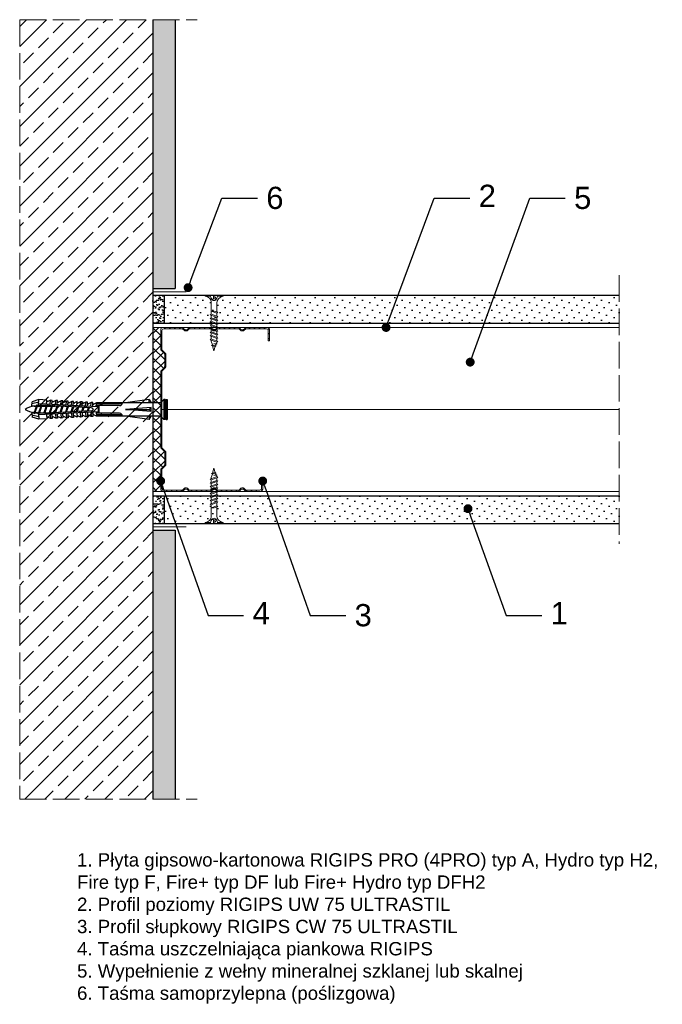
# Model space of a CAD drawing. Header units: millimetres. Extents: x 1525 to 2876, y 547 to 1600.
# Tile 4 of 5: x 2078 to 2368, y 1157 to 1600. Entities that reach past the tile are written whole.
import ezdxf
from ezdxf import colors
from ezdxf.entities.mleader import LeaderData, LeaderLine
from ezdxf.math import Vec2, Vec3

# ---------------------------------------------------------------- set-up
doc = ezdxf.new("R2010")
doc.units = ezdxf.units.MM
doc.linetypes.add('ACAD_ISO02W100', pattern=[15, 12, -3])
for name, color, linetype, lineweight in [('_ISOVER WELNA', 7, 'BATTING', 9), ('_RIGIPS AKCESORIA', 7, 'Continuous', 18), ('_RIGIPS G-K', 7, 'Continuous', 25), ('_RIGIPS PROFIL', 7, 'Continuous', 18), ('KRESKOWANIE', 7, 'Continuous', 9), ('OPISY', 7, 'Continuous', 9), ('PRZERYWANA', 7, 'ACAD_ISO02W100', 9)]:
    doc.layers.add(name, color=color, linetype=linetype, lineweight=lineweight)
doc.styles.get("Standard").update_dxf_attribs({"font": 'arial.ttf'})
doc.linetypes.add('BATTING', pattern='A,0.00254,-2.54,[134,ltypeshp.shx,S=2.54,R=0,X=-2.54,Y=0],-5.08,[134,ltypeshp.shx,S=2.54,R=180,X=2.54,Y=0],-2.54', length=10.16254)

# ---------------------------------------------------------------- blocks, each defined once
blk = doc.blocks.new('TN 25')
at = {"layer": '_RIGIPS AKCESORIA'}
for p, q in [((0, -0.84), (0, 7.16)), ((0, 7.16), (0.46, 7.16)), ((0.46, 4.78), (0, 4.78)), ((0.46, 7.16), (0.46, 4.78)), ((3.02, 4.46), (8.47, 4.46)), ((7.12, 4.46), (7.12, 3.18)), ((8.03, 2.01), (7.12, 4.46)), ((8.47, 4.46), (8.79, 5)), ((9.61, 1.51), (8.47, 4.46)), ((8.79, 5), (9.93, 2.01)), ((9, 4.46), (10.1, 4.46)), ((10.1, 4.46), (10.41, 5)), ((11.23, 1.51), (10.1, 4.46)), ((10.41, 5), (11.56, 2.01)), ((10.62, 4.46), (11.67, 4.46)), ((11.67, 4.46), (11.99, 5)), ((12.81, 1.51), (11.67, 4.46)), ((11.99, 5), (13.14, 2.01)), ((12.2, 4.46), (13.21, 4.46)), ((13.21, 4.46), (13.52, 5)), ((14.34, 1.51), (13.21, 4.46)), ((13.52, 5), (14.67, 2.01)), ((13.73, 4.46), (14.8, 4.46)), ((14.8, 4.46), (15.12, 5)), ((15.94, 1.51), (14.8, 4.46)), ((15.12, 5), (16.26, 2.01)), ((15.33, 4.46), (16.42, 4.46)), ((16.42, 4.46), (16.73, 5)), ((17.55, 1.51), (16.42, 4.46)), ((16.73, 5), (17.88, 2.01)), ((16.94, 4.46), (17.99, 4.46)), ((17.99, 4.46), (18.31, 5)), ((19.13, 1.51), (17.99, 4.46)), ((18.31, 5), (19.45, 2.01)), ((18.52, 4.46), (19.68, 4.46)), ((19.68, 4.46), (20, 5)), ((20.82, 1.51), (19.68, 4.46)), ((20, 5), (21.14, 2.01)), ((20.21, 4.46), (20.7, 4.46)), ((20.7, 4.46), (22.28, 3.98)), ((0, 3.5), (1.77, 3.5)), ((0, 2.83), (1.77, 2.83)), ((0.46, 1.64), (0, 1.64)), ((0.46, -0.84), (0.46, 1.64)), ((1.77, 3.5), (1.77, 4.2)), ((1.77, 2.83), (1.77, 2.18)), ((7.49, 2.01), (3.55, 2.01)), ((7.12, 3.18), (7.65, 1.53)), ((7.65, 1.53), (8.03, 2.01)), ((9.41, 2.01), (8.03, 2.01)), ((9.93, 2.01), (9.61, 1.51)), ((11.04, 2.01), (9.93, 2.01)), ((11.56, 2.01), (11.23, 1.51)), ((12.61, 2.01), (11.56, 2.01)), ((13.14, 2.01), (12.81, 1.51)), ((14.15, 2.01), (13.14, 2.01)), ((14.67, 2.01), (14.34, 1.51)), ((15.74, 2.01), (14.67, 2.01)), ((16.26, 2.01), (15.94, 1.51)), ((17.36, 2.01), (16.26, 2.01)), ((17.88, 2.01), (17.55, 1.51)), ((18.93, 2.01), (17.88, 2.01)), ((19.45, 2.01), (19.13, 1.51)), ((19.45, 2.01), (20.62, 2.01)), ((21.14, 2.01), (20.82, 1.51)), ((21.14, 2.01), (21.81, 2.12)), ((21.85, 1.83), (21.67, 3.28)), ((21.67, 3.28), (22.14, 2.4)), ((22.14, 2.4), (21.85, 1.83)), ((22.7, 2.36), (22.14, 2.4)), ((22.28, 3.98), (22.56, 4.37)), ((22.7, 2.36), (22.28, 3.98)), ((22.56, 4.37), (23.03, 2.71)), ((23.03, 2.71), (22.7, 2.36)), ((22.71, 3.85), (25, 3.24)), ((25, 3.24), (23.03, 2.71)), ((0, -0.84), (0.46, -0.84))]:
    blk.add_line(p, q, dxfattribs=at)
for centre, major_axis, ratio, start_param, end_param in [((3.09, 7.67), (0.17, 3.2), 0.826134, 1.773653, 3.180586), ((-0.04, 0.9), (0, 3.93), 0.848176, -0.720942, -0.151112), ((3.37, -1.57), (0.28, 3.57), 0.832181, 0.035984, 1.430787), ((-2.73, 15.91), (0, 14.76), 0.848176, 3.399396, 3.475072), ((0.59, 4.62), (0, 2.81), 0.848176, 3.475072, 3.862535), ((1.66, 3.18), (0, 0.895), 0.848176, -1.552777, -0.720942), ((1.66, 3.18), (0, 0.895), 0.848176, 3.862535, 4.730408)]:
    blk.add_ellipse(centre, major_axis=major_axis, ratio=ratio, start_param=start_param, end_param=end_param, dxfattribs=at)
blk = doc.blocks.new('CW 75 ULTRASTIL')
h = blk.add_hatch()
h.set_pattern_fill('ANSI31', color=256, scale=0.5, style=0)
h.paths.add_polyline_path([(106.07, 103.31, -0.414214), (106.87, 104.11), (115.19, 104.11, -0.198912), (115.55, 103.96), (116.25, 103.25, 0.198912), (116.61, 103.11), (117.19, 103.11, 0.198912), (117.55, 103.25), (118.25, 103.96, -0.198912), (118.61, 104.11), (127.89, 104.11, -0.198912), (128.25, 103.96), (128.95, 103.25, 0.198912), (129.31, 103.11), (129.89, 103.11, 0.198912), (130.25, 103.25), (130.95, 103.96, -0.198912), (131.31, 104.11), (140.59, 104.11, -0.198912), (140.95, 103.96), (141.65, 103.25, 0.198912), (142.01, 103.11), (142.59, 103.11, 0.198912), (142.95, 103.25), (143.65, 103.96, -0.198912), (144.01, 104.11), (153.17, 104.11, -0.414214), (153.97, 103.31), (153.97, 98.66), (154.52, 98.66), (154.52, 103.86, 0.414214), (153.72, 104.66), (144.01, 104.66, 0.198912), (143.65, 104.51), (142.95, 103.8, -0.198912), (142.59, 103.66), (142.01, 103.66, -0.198912), (141.65, 103.8), (140.95, 104.51, 0.198912), (140.59, 104.66), (131.31, 104.66, 0.198912), (130.95, 104.51), (130.25, 103.8, -0.198912), (129.89, 103.66), (129.31, 103.66, -0.198912), (128.95, 103.8), (128.25, 104.51, 0.198912), (127.89, 104.66), (118.61, 104.66, 0.198912), (118.25, 104.51), (117.55, 103.8, -0.198912), (117.19, 103.66), (116.61, 103.66, -0.198912), (116.25, 103.8), (115.55, 104.51, 0.198912), (115.19, 104.66), (106.32, 104.66, 0.414214), (105.52, 103.86), (105.52, 94.86, 0.198912), (105.67, 94.51), (107.17, 93, -0.198912), (107.32, 92.65), (107.32, 87.06, -0.198912), (107.17, 86.71), (105.67, 85.2, 0.198912), (105.52, 84.85), (105.52, 50.66, 0.198912), (105.67, 50.31), (107.17, 48.8, -0.198912), (107.32, 48.45), (107.32, 42.86, -0.198912), (107.17, 42.51), (105.67, 41, 0.198912), (105.52, 40.65), (105.52, 31.66, 0.414214), (106.32, 30.86), (115.19, 30.86, 0.198912), (115.55, 31), (116.25, 31.71, -0.198912), (116.61, 31.86), (117.19, 31.86, -0.198912), (117.55, 31.71), (118.25, 31, 0.198912), (118.61, 30.86), (127.89, 30.86, 0.198912), (128.25, 31), (128.95, 31.71, -0.198912), (129.31, 31.86), (129.89, 31.86, -0.198912), (130.25, 31.71), (130.95, 31, 0.198912), (131.31, 30.86), (140.59, 30.86, 0.198912), (140.95, 31), (141.65, 31.71, -0.198912), (142.01, 31.86), (142.59, 31.86, -0.198912), (142.95, 31.71), (143.65, 31, 0.198912), (144.01, 30.86), (150.72, 30.86, 0.414214), (151.52, 31.66), (151.52, 36.86), (150.97, 36.86), (150.97, 32.21, -0.414214), (150.17, 31.41), (144.01, 31.41, -0.198912), (143.65, 31.55), (142.95, 32.26, 0.198912), (142.59, 32.41), (142.01, 32.41, 0.198912), (141.65, 32.26), (140.95, 31.55, -0.198912), (140.59, 31.41), (131.31, 31.41, -0.198912), (130.95, 31.55), (130.25, 32.26, 0.198912), (129.89, 32.41), (129.31, 32.41, 0.198912), (128.95, 32.26), (128.25, 31.55, -0.198912), (127.89, 31.41), (118.61, 31.41, -0.198912), (118.25, 31.55), (117.55, 32.26, 0.198912), (117.19, 32.41), (116.61, 32.41, 0.198912), (116.25, 32.26), (115.55, 31.55, -0.198912), (115.19, 31.41), (106.87, 31.41, -0.414214), (106.07, 32.21), (106.07, 40.65, -0.198912), (106.22, 41), (107.72, 42.51, 0.198912), (107.87, 42.86), (107.87, 48.45, 0.198912), (107.72, 48.8), (106.22, 50.31, -0.198912), (106.07, 50.66), (106.07, 84.85, -0.198912), (106.22, 85.2), (107.72, 86.71, 0.198912), (107.87, 87.06), (107.87, 92.65, 0.198912), (107.72, 93), (106.22, 94.51, -0.198912), (106.07, 94.86)])
at = {"layer": '_RIGIPS PROFIL'}
for p, q in [((105.52, 103.86), (105.52, 94.86)), ((106.07, 103.31), (106.07, 94.86)), ((115.19, 104.66), (106.32, 104.66)), ((115.19, 104.11), (106.87, 104.11)), ((115.55, 104.51), (116.25, 103.8)), ((115.55, 103.96), (116.25, 103.25)), ((117.19, 103.66), (116.61, 103.66)), ((117.19, 103.11), (116.61, 103.11)), ((118.25, 104.51), (117.55, 103.8)), ((118.25, 103.96), (117.55, 103.25)), ((127.89, 104.66), (118.61, 104.66)), ((127.89, 104.11), (118.61, 104.11)), ((128.25, 104.51), (128.95, 103.8)), ((128.25, 103.96), (128.95, 103.25)), ((129.89, 103.66), (129.31, 103.66)), ((129.89, 103.11), (129.31, 103.11)), ((130.95, 104.51), (130.25, 103.8)), ((130.95, 103.96), (130.25, 103.25)), ((131.31, 104.66), (140.59, 104.66)), ((131.31, 104.11), (140.59, 104.11)), ((140.95, 104.51), (141.65, 103.8)), ((140.95, 103.96), (141.65, 103.25)), ((142.59, 103.66), (142.01, 103.66)), ((142.59, 103.11), (142.01, 103.11)), ((143.65, 104.51), (142.95, 103.8)), ((143.65, 103.96), (142.95, 103.25)), ((153.72, 104.66), (144.01, 104.66)), ((153.17, 104.11), (144.01, 104.11)), ((153.97, 98.66), (153.97, 103.31)), ((154.52, 98.66), (154.52, 103.86)), ((153.97, 98.66), (154.52, 98.66)), ((107.17, 93), (105.67, 94.51)), ((107.72, 93), (106.22, 94.51)), ((107.32, 92.65), (107.32, 87.06)), ((107.87, 92.65), (107.87, 87.06)), ((105.52, 84.85), (105.52, 50.66)), ((107.17, 86.71), (105.67, 85.2)), ((106.07, 84.85), (106.07, 50.66)), ((107.72, 86.71), (106.22, 85.2)), ((107.17, 48.8), (105.67, 50.31)), ((107.72, 48.8), (106.22, 50.31)), ((107.32, 42.86), (107.32, 48.45)), ((107.87, 42.86), (107.87, 48.45)), ((105.52, 31.66), (105.52, 40.65)), ((107.17, 42.51), (105.67, 41)), ((106.07, 32.21), (106.07, 40.65)), ((107.72, 42.51), (106.22, 41)), ((150.97, 36.86), (150.97, 32.21)), ((150.97, 36.86), (151.52, 36.86)), ((151.52, 36.86), (151.52, 31.66)), ((115.19, 31.41), (106.87, 31.41)), ((115.55, 31.55), (116.25, 32.26)), ((115.55, 31), (116.25, 31.71)), ((117.19, 32.41), (116.61, 32.41)), ((117.19, 31.86), (116.61, 31.86)), ((118.25, 31.55), (117.55, 32.26)), ((118.25, 31), (117.55, 31.71)), ((127.89, 31.41), (118.61, 31.41)), ((128.25, 31.55), (128.95, 32.26)), ((128.25, 31), (128.95, 31.71)), ((129.89, 32.41), (129.31, 32.41)), ((129.89, 31.86), (129.31, 31.86)), ((130.95, 31.55), (130.25, 32.26)), ((130.95, 31), (130.25, 31.71)), ((131.31, 31.41), (140.59, 31.41)), ((140.95, 31.55), (141.65, 32.26)), ((140.95, 31), (141.65, 31.71)), ((142.59, 32.41), (142.01, 32.41)), ((142.59, 31.86), (142.01, 31.86)), ((143.65, 31.55), (142.95, 32.26)), ((143.65, 31), (142.95, 31.71)), ((150.17, 31.41), (144.01, 31.41)), ((115.19, 30.86), (106.32, 30.86)), ((127.89, 30.86), (118.61, 30.86)), ((131.31, 30.86), (140.59, 30.86)), ((150.72, 30.86), (144.01, 30.86))]:
    blk.add_line(p, q, dxfattribs=at)
for centre, radius, start, end in [((106.32, 103.86), 0.8, 90, 180), ((106.87, 103.31), 0.8, 90, 180), ((115.19, 104.16), 0.5, 45, 90), ((115.19, 103.61), 0.5, 45, 90), ((116.61, 104.16), 0.5, 225, 270), ((116.61, 103.61), 0.5, 225, 270), ((117.19, 104.16), 0.5, 270, 315), ((117.19, 103.61), 0.5, 270, 315), ((118.61, 104.16), 0.5, 90, 135), ((118.61, 103.61), 0.5, 90, 135), ((127.89, 104.16), 0.5, 45, 90), ((127.89, 103.61), 0.5, 45, 90), ((129.31, 104.16), 0.5, 225, 270), ((129.31, 103.61), 0.5, 225, 270), ((129.89, 104.16), 0.5, 270, 315), ((129.89, 103.61), 0.5, 270, 315), ((131.31, 104.16), 0.5, 90, 135), ((131.31, 103.61), 0.5, 90, 135), ((140.59, 104.16), 0.5, 45, 90), ((140.59, 103.61), 0.5, 45, 90), ((142.01, 104.16), 0.5, 225, 270), ((142.01, 103.61), 0.5, 225, 270), ((142.59, 104.16), 0.5, 270, 315), ((142.59, 103.61), 0.5, 270, 315), ((144.01, 104.16), 0.5, 90, 135), ((144.01, 103.61), 0.5, 90, 135), ((153.17, 103.31), 0.8, 0, 90), ((153.72, 103.86), 0.8, 0, 90), ((106.02, 94.86), 0.5, 180, 225), ((106.57, 94.86), 0.5, 180, 225), ((106.82, 92.65), 0.5, 0, 45), ((107.37, 92.65), 0.5, 0, 45), ((106.02, 84.85), 0.5, 135, 180), ((106.57, 84.85), 0.5, 135, 180), ((106.82, 87.06), 0.5, 315, 0), ((107.37, 87.06), 0.5, 315, 0), ((106.02, 50.66), 0.5, 180, 225), ((106.57, 50.66), 0.5, 180, 225), ((106.82, 48.45), 0.5, 0, 45), ((107.37, 48.45), 0.5, 0, 45), ((106.02, 40.65), 0.5, 135, 180), ((106.57, 40.65), 0.5, 135, 180), ((106.82, 42.86), 0.5, 315, 0), ((107.37, 42.86), 0.5, 315, 0), ((106.32, 31.66), 0.8, 180, 270), ((106.87, 32.21), 0.8, 180, 270), ((115.19, 31.91), 0.5, 270, 315), ((116.61, 31.91), 0.5, 90, 135), ((116.61, 31.36), 0.5, 90, 135), ((117.19, 31.91), 0.5, 45, 90), ((117.19, 31.36), 0.5, 45, 90), ((118.61, 31.91), 0.5, 225, 270), ((127.89, 31.91), 0.5, 270, 315), ((129.31, 31.91), 0.5, 90, 135), ((129.31, 31.36), 0.5, 90, 135), ((129.89, 31.91), 0.5, 45, 90), ((129.89, 31.36), 0.5, 45, 90), ((131.31, 31.91), 0.5, 225, 270), ((140.59, 31.91), 0.5, 270, 315), ((142.01, 31.91), 0.5, 90, 135), ((142.01, 31.36), 0.5, 90, 135), ((142.59, 31.91), 0.5, 45, 90), ((142.59, 31.36), 0.5, 45, 90), ((144.01, 31.91), 0.5, 225, 270), ((150.17, 32.21), 0.8, 270, 0), ((150.72, 31.66), 0.8, 270, 0), ((115.19, 31.36), 0.5, 270, 315), ((118.61, 31.36), 0.5, 225, 270), ((127.89, 31.36), 0.5, 270, 315), ((131.31, 31.36), 0.5, 225, 270), ((140.59, 31.36), 0.5, 270, 315), ((144.01, 31.36), 0.5, 225, 270)]:
    blk.add_arc(centre, radius, start, end, dxfattribs=at)
blk = doc.blocks.new('kolek rozprezny komplet 60')
for p, q in [((390.66, 217.01), (390.76, 218.91)), ((393.75, 218.75), (390.71, 217.96)), ((393.81, 219.85), (390.76, 218.91)), ((392.67, 216.95), (393.04, 217.45)), ((393.07, 216.95), (393.04, 217.45)), ((393.68, 217.35), (393.81, 219.85)), ((417.38, 216.11), (393.68, 217.35)), ((420.47, 216.55), (393.71, 217.95)), ((397.41, 219.66), (393.81, 219.85)), ((394.67, 216.95), (394.92, 217.29)), ((395.07, 216.95), (395.05, 217.28)), ((397.31, 217.76), (397.41, 219.66)), ((397.67, 217.14), (397.71, 217.74)), ((399, 219.58), (397.82, 218.98)), ((398.47, 217.1), (398.5, 217.7)), ((398.9, 217.68), (399, 219.58)), ((399.8, 219.54), (399, 219.58)), ((399.7, 217.64), (399.8, 219.54)), ((400.07, 217.02), (400.1, 217.62)), ((401.4, 219.45), (400.22, 218.85)), ((400.87, 216.98), (400.9, 217.58)), ((401.3, 217.56), (401.4, 219.45)), ((402.2, 219.41), (401.4, 219.45)), ((402.1, 217.51), (402.2, 219.41)), ((402.47, 216.89), (402.5, 217.49)), ((403.8, 219.33), (402.61, 218.72)), ((403.27, 216.85), (403.3, 217.45)), ((403.7, 217.43), (403.8, 219.33)), ((404.6, 219.29), (403.8, 219.33)), ((404.5, 217.39), (404.6, 219.29)), ((404.86, 216.77), (404.9, 217.37)), ((406.19, 219.2), (405.01, 218.6)), ((405.66, 216.73), (405.69, 217.32)), ((406.09, 217.3), (406.19, 219.2)), ((406.99, 219.16), (406.19, 219.2)), ((406.89, 217.26), (406.99, 219.16)), ((408.59, 219.08), (407.41, 218.47)), ((408.49, 217.18), (408.59, 219.08)), ((409.39, 219.03), (408.59, 219.08)), ((409.29, 217.14), (409.39, 219.03)), ((410.99, 218.95), (409.8, 218.35)), ((410.89, 217.05), (410.99, 218.95)), ((412.59, 218.87), (411.4, 218.26)), ((412.49, 216.97), (412.59, 218.87)), ((413.38, 218.82), (412.59, 218.87)), ((413.28, 216.93), (413.38, 218.82)), ((414.98, 218.74), (413.8, 218.14)), ((414.88, 216.84), (414.98, 218.74)), ((415.78, 218.7), (414.98, 218.74)), ((415.68, 216.8), (415.78, 218.7)), ((417.38, 218.62), (416.2, 218.01)), ((417.28, 216.72), (417.38, 218.62)), ((418.18, 218.57), (417.38, 218.62)), ((418.08, 216.68), (418.18, 218.57)), ((419.78, 218.49), (418.59, 217.89)), ((419.68, 216.59), (419.78, 218.49)), ((431.37, 217.95), (419.75, 217.95)), ((448.67, 218.45), (419.77, 218.45)), ((443.47, 219.95), (432.8, 218.45)), ((443.47, 218.45), (443.47, 219.95)), ((443.47, 219.95), (444.34, 218.45)), ((450.17, 219.95), (448.67, 218.45)), ((448.67, 218.45), (448.67, 212.45)), ((450.17, 219.95), (450.17, 210.95)), ((450.67, 219.95), (450.17, 219.95)), ((450.67, 219.95), (450.67, 210.95)), ((450.67, 219.35), (451.17, 219.95)), ((451.17, 219.95), (451.67, 219.95)), ((451.17, 219.95), (451.17, 210.95)), ((451.67, 219.95), (451.67, 210.95)), ((393.15, 216.88), (390.66, 217.01)), ((393.15, 214.02), (390.66, 213.89)), ((390.66, 213.89), (390.76, 211.99)), ((393.75, 212.15), (390.71, 212.94)), ((391.67, 216.95), (392.67, 216.95)), ((392.67, 216.95), (391.67, 213.95)), ((391.67, 213.95), (391.71, 213.45)), ((391.71, 213.45), (392.07, 213.95)), ((392.67, 216.95), (392.07, 213.95)), ((393.07, 216.95), (392.07, 213.95)), ((392.07, 213.95), (393.67, 213.95)), ((393.07, 216.95), (394.67, 216.95)), ((394.67, 216.95), (393.67, 213.95)), ((393.67, 213.95), (393.7, 213.55)), ((417.38, 214.79), (393.68, 213.55)), ((393.68, 213.55), (393.81, 211.05)), ((420.47, 214.35), (393.71, 212.95)), ((393.78, 213.55), (394.07, 213.95)), ((394.67, 216.95), (394.07, 213.95)), ((395.07, 216.95), (394.07, 213.95)), ((394.07, 213.95), (396.07, 213.95)), ((395.07, 216.95), (397.07, 216.95)), ((397.07, 216.95), (396.07, 213.95)), ((396.07, 213.95), (396.09, 213.67)), ((396.28, 213.68), (396.47, 213.95)), ((397.07, 216.95), (396.47, 213.95)), ((397.47, 216.95), (396.47, 213.95)), ((396.47, 213.95), (398.47, 213.95)), ((397.07, 216.95), (397.23, 217.17)), ((397.31, 213.14), (397.41, 211.24)), ((397.47, 216.95), (397.46, 217.16)), ((397.47, 216.95), (399.47, 216.95)), ((397.67, 213.76), (397.71, 213.16)), ((399.47, 216.95), (398.47, 213.95)), ((398.47, 213.95), (398.48, 213.8)), ((398.47, 213.8), (398.5, 213.2)), ((398.77, 213.81), (398.87, 213.95)), ((399.47, 216.95), (398.87, 213.95)), ((399.87, 216.95), (398.87, 213.95)), ((398.87, 213.95), (400.87, 213.95)), ((398.9, 213.22), (399, 211.32)), ((399.47, 216.95), (399.55, 217.05)), ((399.7, 213.26), (399.8, 211.36)), ((399.87, 216.95), (399.87, 217.03)), ((399.87, 216.95), (401.38, 216.95)), ((400.07, 213.88), (400.1, 213.28)), ((401.87, 216.92), (400.87, 213.95)), ((400.87, 213.95), (400.88, 213.92)), ((400.87, 213.92), (400.9, 213.32)), ((401.87, 216.92), (401.27, 213.95)), ((402.26, 216.9), (401.27, 213.95)), ((401.27, 213.95), (401.38, 213.95)), ((401.27, 213.94), (401.27, 213.95)), ((401.3, 213.35), (401.4, 211.45)), ((402.1, 213.39), (402.2, 211.49)), ((402.47, 214.01), (402.5, 213.41)), ((403.27, 214.05), (403.3, 213.45)), ((404.22, 216.8), (403.31, 214.05)), ((404.24, 216.8), (403.7, 214.07)), ((403.7, 213.47), (403.8, 211.57)), ((404.62, 216.78), (403.72, 214.07)), ((404.5, 213.51), (404.6, 211.62)), ((404.86, 214.13), (404.9, 213.53)), ((405.66, 214.17), (405.69, 213.58)), ((406.58, 216.68), (405.75, 214.18)), ((406.09, 213.6), (406.19, 211.7)), ((406.62, 216.68), (406.12, 214.2)), ((406.98, 216.66), (406.16, 214.2)), ((406.89, 213.64), (406.99, 211.74)), ((407.26, 216.64), (407.29, 217.24)), ((407.26, 214.26), (407.29, 213.66)), ((408.06, 216.6), (408.09, 217.2)), ((408.06, 214.3), (408.09, 213.7)), ((408.94, 216.55), (408.19, 214.31)), ((408.49, 213.72), (408.59, 211.82)), ((408.99, 216.55), (408.55, 214.33)), ((409.34, 216.53), (408.6, 214.33)), ((409.29, 213.76), (409.39, 211.87)), ((409.66, 216.52), (409.69, 217.12)), ((409.66, 214.38), (409.69, 213.79)), ((410.46, 216.47), (410.49, 217.07)), ((410.46, 214.43), (410.49, 213.83)), ((411.3, 216.43), (410.64, 214.44)), ((410.89, 213.85), (410.99, 211.95)), ((411.37, 216.43), (410.98, 214.45)), ((411.69, 216.41), (411.04, 214.46)), ((412.05, 216.39), (412.09, 216.99)), ((412.05, 214.51), (412.09, 213.91)), ((412.49, 213.93), (412.59, 212.03)), ((412.85, 216.35), (412.89, 216.95)), ((412.85, 214.55), (412.89, 213.95)), ((413.66, 216.31), (413.08, 214.56)), ((413.28, 213.97), (413.38, 212.08)), ((413.75, 216.3), (413.4, 214.58)), ((414.05, 216.29), (413.49, 214.58)), ((414.45, 216.27), (414.48, 216.86)), ((414.45, 214.64), (414.48, 214.04)), ((414.88, 214.06), (414.98, 212.16)), ((415.25, 216.22), (415.28, 216.82)), ((415.25, 214.68), (415.28, 214.08)), ((416.02, 216.18), (415.52, 214.69)), ((415.68, 214.1), (415.78, 212.2)), ((416.12, 216.18), (415.83, 214.71)), ((416.41, 216.16), (415.93, 214.71)), ((417.38, 212.29), (416.2, 212.89)), ((417.28, 214.18), (417.38, 212.29)), ((418.22, 215.58), (418.01, 214.95)), ((418.08, 214.22), (418.18, 212.33)), ((419.78, 212.41), (418.59, 213.01)), ((419.68, 214.31), (419.78, 212.41)), ((430.17, 217.15), (419.71, 217.15)), ((430.17, 213.75), (419.71, 213.75)), ((431.37, 212.95), (419.75, 212.95)), ((420.47, 217.15), (420.47, 213.75)), ((420.67, 217.15), (420.67, 213.75)), ((420.87, 217.15), (420.87, 213.75)), ((444.34, 216.37), (432.8, 215.45)), ((432.8, 215.45), (443.47, 215.45)), ((444.34, 214.53), (432.8, 215.45)), ((444.34, 216.37), (443.47, 215.45)), ((444.34, 214.53), (443.47, 215.45)), ((444.34, 214.53), (444.34, 216.37)), ((448.67, 216.95), (448.67, 213.95)), ((393.81, 211.05), (390.76, 211.99)), ((397.41, 211.24), (393.81, 211.05)), ((399, 211.32), (397.82, 211.93)), ((399.8, 211.36), (399, 211.32)), ((401.4, 211.45), (400.22, 212.05)), ((402.2, 211.49), (401.4, 211.45)), ((403.8, 211.57), (402.61, 212.18)), ((404.6, 211.62), (403.8, 211.57)), ((406.19, 211.7), (405.01, 212.3)), ((406.99, 211.74), (406.19, 211.7)), ((408.59, 211.82), (407.41, 212.43)), ((409.39, 211.87), (408.59, 211.82)), ((410.99, 211.95), (409.8, 212.55)), ((412.59, 212.03), (411.4, 212.64)), ((413.38, 212.08), (412.59, 212.03)), ((414.98, 212.16), (413.8, 212.76)), ((415.78, 212.2), (414.98, 212.16)), ((418.18, 212.33), (417.38, 212.29)), ((448.67, 212.45), (419.77, 212.45)), ((443.47, 210.95), (432.8, 212.45)), ((443.47, 212.45), (443.47, 210.95)), ((443.47, 210.95), (444.34, 212.45)), ((450.17, 210.95), (448.67, 212.45)), ((450.67, 210.95), (450.17, 210.95)), ((450.67, 211.55), (451.17, 210.95)), ((451.17, 210.95), (451.67, 210.95))]:
    blk.add_line(p, q)
for centre, radius, start, end in [((393.65, 216.85), 0.5, 87, 177), ((397.68, 219.24), 0.3, 177, 297), ((400.08, 219.12), 0.3, 177, 297), ((402.48, 218.99), 0.3, 177, 297), ((404.87, 218.87), 0.3, 177, 297), ((407.27, 218.74), 0.3, 177, 297), ((409.67, 218.61), 0.3, 177, 297), ((411.27, 218.53), 0.3, 177, 297), ((413.66, 218.41), 0.3, 177, 297), ((416.06, 218.28), 0.3, 177, 297), ((418.46, 218.15), 0.3, 177, 297), ((422.67, 216.95), 1, 90, 168.463), ((430.17, 218.45), 1.3, 270, 0), ((393.41, 206.24), 10.85, 99.2038, 121.9083), ((393.41, 224.66), 10.85, 238.0917, 260.7962), ((393.65, 214.05), 0.5, 183, 273), ((416.06, 212.62), 0.3, 63, 183), ((417.55, 215.45), 0.682, 255.8604, 104.1386), ((418.46, 212.75), 0.3, 63, 183), ((422.67, 213.95), 1, 191.537, 270), ((430.17, 212.45), 1.3, 0, 90), ((397.68, 211.66), 0.3, 63, 183), ((400.08, 211.78), 0.3, 63, 183), ((402.48, 211.91), 0.3, 63, 183), ((404.87, 212.03), 0.3, 63, 183), ((407.27, 212.16), 0.3, 63, 183), ((409.67, 212.29), 0.3, 63, 183), ((411.27, 212.37), 0.3, 63, 183), ((413.66, 212.5), 0.3, 63, 183)]:
    blk.add_arc(centre, radius, start, end)
blk = doc.blocks.new('_Dot')
at = {"color": 0, "linetype": 'ByBlock', "lineweight": -2}
blk.add_line((-0.5, 0), (-1, 0), dxfattribs=at)
at = {"color": 0, "linetype": 'ByBlock', "const_width": 0.5}
blk.add_lwpolyline([(-0.25, 0, 1), (0.25, 0, 1)], format="xyb", close=True, dxfattribs=at)

msp = doc.modelspace()

# ---------------------------------------------------------------- hatches: boundary and pattern name
at = {"layer": '_RIGIPS AKCESORIA'}
h = msp.add_hatch(dxfattribs=at)
h.set_pattern_fill('ANSI37', color=256, style=0)
h.set_pattern_definition([(45, (193.0252, 384.5676), (-2.245064, 2.245064), []), (135, (193.0252, 384.5676), (-2.245064, -2.245064), [])])
h.paths.add_polyline_path([(2141.73, 1441.54, -0.198912), (2141.88, 1441.9), (2143.38, 1443.4, 0.198912), (2143.53, 1443.76), (2143.53, 1449.34, 0.198912), (2143.38, 1449.7), (2141.88, 1451.2, -0.198912), (2141.73, 1451.56), (2141.73, 1460.55, -0.414214), (2142.53, 1461.35), (2138.23, 1461.35), (2138.23, 1387.55), (2142.53, 1387.55, -0.414214), (2141.73, 1388.35), (2141.73, 1397.34, -0.198912), (2141.88, 1397.7), (2143.38, 1399.2, 0.198912), (2143.53, 1399.56), (2143.53, 1405.14, 0.198912), (2143.38, 1405.5), (2141.88, 1407, -0.198912), (2141.73, 1407.36)])
at = {"layer": '_RIGIPS G-K'}
h = msp.add_hatch(dxfattribs=at)
h.set_pattern_fill('AR-SAND', color=256, scale=0.05, style=0)
h.set_pattern_definition([(37.5, (123.6918, 372.9676), (-0.0800016, 2.4470662), [0, -1.9304, 0, -2.159, 0, -2.06375]), (7.5, (123.692, 372.9676), (2.2476164, 3.5841255), [0, -1.0414, 0, -1.7399, 0, -0.66675]), (327.5, (122.1297, 372.9676), (3.9549619, 0.007186), [0, -0.635, 0, -2.286, 0, -2.9845]), (317.5, (122.1297, 372.9676), (3.8177823, 1.1146466), [0, -0.3175, 0, -1.4986, 0, -1.7145])])
h.paths.add_polyline_path([(2143.23, 1475.85), (2138.23, 1475.85), (2138.23, 1463.35), (2143.23, 1463.35)])
h = msp.add_hatch(dxfattribs=at)
h.set_pattern_fill('DOTS', color=256, scale=2, angle=225, style=0)
h.set_pattern_definition([(225, (203.0252, 0.9), (1.122532, -3.367596), [0, -3.175])])
h.paths.add_polyline_path([(2348.23, 1475.85), (2143.23, 1475.85), (2143.23, 1463.35), (2348.23, 1463.35)])
h = msp.add_hatch(dxfattribs=at)
h.set_pattern_fill('AR-SAND', color=256, scale=0.05, style=0)
h.set_pattern_definition([(322.5, (123.6918, 2475.9351), (-0.0800016, -2.4470662), [0, -1.9304, 0, -2.159, 0, -2.06375]), (352.5, (123.692, 2475.935), (2.2476164, -3.5841255), [0, -1.0414, 0, -1.7399, 0, -0.66675]), (32.5, (122.1297, 2475.9351), (3.9549619, -0.007186), [0, -0.635, 0, -2.286, 0, -2.9845]), (42.5, (122.1297, 2475.935), (3.8177823, -1.1146466), [0, -0.3175, 0, -1.4986, 0, -1.7145])])
h.paths.add_polyline_path([(2138.23, 1373.05), (2143.23, 1373.05), (2143.23, 1385.55), (2138.23, 1385.55)])
h = msp.add_hatch(dxfattribs=at)
h.set_pattern_fill('DOTS', color=256, scale=2, angle=225, style=0)
h.set_pattern_definition([(225, (203.0252, -0.9), (1.122532, -3.367596), [0, -3.175])])
h.paths.add_polyline_path([(2348.23, 1385.55), (2143.23, 1385.55), (2143.23, 1373.05), (2348.23, 1373.05)])
at = {"layer": 'KRESKOWANIE'}
h = msp.add_hatch(dxfattribs=at)
h.set_pattern_fill('ANSI33', color=256, scale=2, angle=180, style=0)
h.set_pattern_definition([(225, (203.025, 0), (8.980256, -8.980256), []), (225, (194.045, 1e-15), (8.980256, -8.980256), [6.35, -3.175])])
h.paths.add_polyline_path([(2138.23, 1599.95), (2078.23, 1599.95), (2078.23, 1248.95), (2138.23, 1248.95)])
h = msp.add_hatch(dxfattribs=at)
h.set_pattern_fill('AR-SAND', color=256, scale=0.1, style=0)
h.set_pattern_definition([(37.5, (-146.9748, 384.5676), (-0.160003, 4.8941324), [0, -3.8608, 0, -4.318, 0, -4.1275]), (7.5, (-146.975, 384.5676), (4.495233, 7.168251), [0, -2.0828, 0, -3.4798, 0, -1.3335]), (327.5, (-150.099, 384.5676), (7.909924, 0.014372), [0, -1.27, 0, -4.572, 0, -5.969]), (317.5, (-150.099, 384.5676), (7.635565, 2.229293), [0, -0.635, 0, -2.9972, 0, -3.429])])
h.paths.add_polyline_path([(2138.23, 1478.85), (2148.23, 1478.85), (2148.23, 1599.95), (2138.23, 1599.95)])
h.paths.add_polyline_path([(2148.23, 1370.05), (2138.23, 1370.05), (2138.23, 1248.95), (2148.23, 1248.95)])

# ---------------------------------------------------------------- linework, layer by layer
for p, q in [((2138.23, 1599.95), (2138.23, 1248.95)), ((2148.23, 1599.95), (2148.23, 1478.85)), ((2138.23, 1478.85), (2148.23, 1478.85)), ((2138.23, 1370.05), (2148.23, 1370.05)), ((2148.23, 1370.05), (2148.23, 1248.95))]:
    msp.add_line(p, q)
at = {"layer": '_ISOVER WELNA', "ltscale": 3.6}
msp.add_line((2348.23, 1424.45), (2142.28, 1424.45), dxfattribs=at)
at = {"layer": '_RIGIPS AKCESORIA'}
for p, q in [((2138.23, 1477.35), (2153.23, 1477.35)), ((2138.23, 1371.55), (2153.23, 1371.55))]:
    msp.add_line(p, q, dxfattribs=at)
at = {"layer": '_RIGIPS G-K'}
for p, q in [((2138.23, 1475.85), (2348.23, 1475.85)), ((2143.23, 1475.85), (2143.23, 1463.35)), ((2138.23, 1463.35), (2348.23, 1463.35)), ((2138.23, 1385.55), (2348.23, 1385.55)), ((2143.23, 1385.55), (2143.23, 1373.05)), ((2138.23, 1373.05), (2348.23, 1373.05))]:
    msp.add_line(p, q, dxfattribs=at)
at = {"layer": '_RIGIPS PROFIL'}
for p, q in [((2138.23, 1461.35), (2348.23, 1461.35)), ((2138.23, 1387.55), (2348.23, 1387.55))]:
    msp.add_line(p, q, dxfattribs=at)
at = {"layer": 'PRZERYWANA'}
for p, q in [((2078.23, 1599.95), (2158.23, 1599.95)), ((2078.23, 1599.95), (2078.23, 1248.95)), ((2348.23, 1484.95), (2348.23, 1363.95)), ((2078.23, 1248.95), (2158.23, 1248.95))]:
    msp.add_line(p, q, dxfattribs=at)

# ---------------------------------------------------------------- block references
msp.add_blockref('kolek rozprezny komplet 60', (1693.05, 1209))
at = {"layer": '_RIGIPS AKCESORIA', "xscale": -1, "rotation": 90}
msp.add_blockref('TN 25', (2168.97, 1475.85), dxfattribs=at)
at = {"layer": '_RIGIPS AKCESORIA', "rotation": 90}
msp.add_blockref('TN 25', (2168.97, 1373.05), dxfattribs=at)
at = {"layer": '_RIGIPS PROFIL'}
msp.add_blockref('CW 75 ULTRASTIL', (2036.21, 1356.69), dxfattribs=at)

# ---------------------------------------------------------------- texts
at = {"insert": (2104.06, 1224.62), "char_height": 6, "width": 267.9128, "attachment_point": 1}
msp.add_mtext('1. Płyta gipsowo-kartonowa RIGIPS PRO (4PRO) typ A, Hydro typ H2, Fire typ F, Fire+ typ DF lub Fire+ Hydro typ DFH2\\P2. Profil poziomy RIGIPS UW 75 ULTRASTIL\\P3. Profil słupkowy RIGIPS CW 75 ULTRASTIL\\P4. Taśma uszczelniająca piankowa RIGIPS\\P5. Wypełnienie z wełny mineralnej szklanej lub skalnej\\P6. Taśma samoprzylepna (poślizgowa)', dxfattribs=at)

# ---------------------------------------------------------------- leaders
at = {"layer": 'OPISY'}
ml = msp.add_multileader_mtext('Standard', dxfattribs=at)
ml.set_content('2', color=256)
ml.set_leader_properties()
ml.set_arrow_properties(name='DOT')
ml.build(insert=Vec2(0, 0))
ctx = ml.context
ctx.base_point, ctx.char_height, ctx.landing_gap_size, ctx.plane_origin = Vec3(2280.94, 1519.63), 10, 4, Vec3(2088.35, 1663.29)
notes = []
notes.append((ctx, [(0, (1, 1, 0), (2264.94, 1519.63), (1, 0), 16, [(0, [(2243.23, 1461.35)], 0, [])])]))
ctx.mtext.insert, ctx.mtext.flow_direction = Vec3(2284.94, 1525.63), 5
ml = msp.add_multileader_mtext('Standard', dxfattribs=at)
ml.set_content('6', color=256)
ml.set_leader_properties()
ml.set_arrow_properties(name='DOT')
ml.build(insert=Vec2(0, 0))
ctx = ml.context
ctx.base_point, ctx.char_height, ctx.landing_gap_size, ctx.plane_origin = Vec3(2185.28, 1519.63), 10, 4, Vec3(1992.69, 1663.29)
notes.append((ctx, [(0, (1, 1, 0), (2169.28, 1519.63), (1, 0), 16, [(0, [(2154.08, 1479.3)], 0, [])])]))
ctx.mtext.insert, ctx.mtext.flow_direction = Vec3(2189.28, 1524.72), 5
ml = msp.add_multileader_mtext('Standard', dxfattribs=at)
ml.set_content('5', color=256)
ml.set_leader_properties()
ml.set_arrow_properties(name='DOT')
ml.build(insert=Vec2(0, 0))
ctx = ml.context
ctx.base_point, ctx.char_height, ctx.landing_gap_size, ctx.plane_origin = Vec3(2323.91, 1519.63), 10, 4, Vec3(2131.32, 1663.29)
notes.append((ctx, [(0, (1, 1, 0), (2307.91, 1519.63), (1, 0), 16, [(0, [(2281.13, 1445.75)], 0, [])])]))
ctx.mtext.insert, ctx.mtext.flow_direction = Vec3(2327.91, 1524.72), 5
ml = msp.add_multileader_mtext('Standard', dxfattribs=at)
ml.set_content('4', color=256)
ml.set_leader_properties()
ml.set_arrow_properties(name='DOT')
ml.build(insert=Vec2(0, 0))
ctx = ml.context
ctx.base_point, ctx.char_height, ctx.landing_gap_size, ctx.plane_origin = Vec3(2179.08, 1331.71), 10, 4, Vec3(1986.49, 1188.05)
notes.append((ctx, [(0, (1, 1, 0), (2163.08, 1331.71), (1, 0), 16, [(0, [(2141.73, 1392.22)], 0, [])])]))
ctx.mtext.insert, ctx.mtext.flow_direction = Vec3(2183.08, 1337.71), 5
ml = msp.add_multileader_mtext('Standard', dxfattribs=at)
ml.set_content('3', color=256)
ml.set_leader_properties()
ml.set_arrow_properties(name='DOT')
ml.build(insert=Vec2(0, 0))
ctx = ml.context
ctx.base_point, ctx.char_height, ctx.landing_gap_size, ctx.plane_origin = Vec3(2225.04, 1331.71), 10, 4, Vec3(2032.45, 1188.05)
notes.append((ctx, [(0, (1, 1, 0), (2209.04, 1331.71), (1, 0), 16, [(0, [(2187.68, 1392.22)], 0, [])])]))
ctx.mtext.insert, ctx.mtext.flow_direction = Vec3(2229.04, 1336.8), 5
ml = msp.add_multileader_mtext('Standard', dxfattribs=at)
ml.set_content('1', color=256)
ml.set_leader_properties()
ml.set_arrow_properties(name='DOT')
ml.build(insert=Vec2(0, 0))
ctx = ml.context
ctx.base_point, ctx.char_height, ctx.landing_gap_size, ctx.plane_origin = Vec3(2313.34, 1331.71), 10, 4, Vec3(2120.75, 1188.05)
notes.append((ctx, [(0, (1, 1, 0), (2297.34, 1331.71), (1, 0), 16, [(0, [(2280.13, 1379.76)], 0, [])])]))
ctx.mtext.insert, ctx.mtext.flow_direction = Vec3(2317.34, 1337.71), 5
for ctx, leaders in notes:
    for number, flags, end, landing, length, lines in leaders:
        leader = LeaderData()
        leader.index, (leader.has_last_leader_line, leader.has_dogleg_vector, leader.attachment_direction) = number, flags
        leader.last_leader_point, leader.dogleg_vector, leader.dogleg_length = Vec3(end), Vec3(landing), length
        for number, points, colour, breaks in lines:
            line = LeaderLine()
            line.index, line.vertices, line.color, line.breaks = number, Vec3.list(points), colors.encode_raw_color(colour), breaks
            leader.lines.append(line)
        ctx.leaders.append(leader)

doc.saveas('drawing.dxf')
